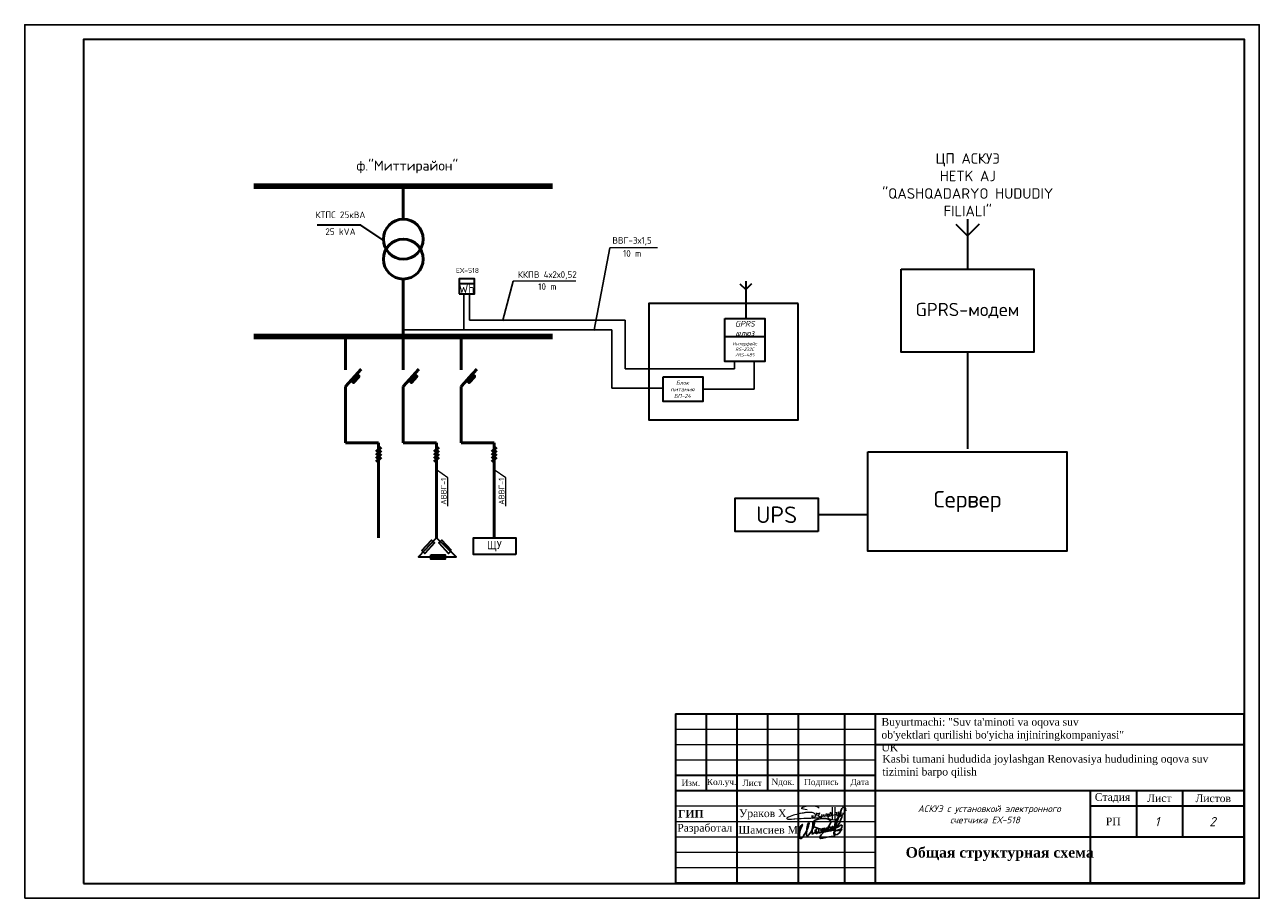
# Model space of a CAD drawing. Header units: metres. Extents: x 705573 to 711566, y 4301675 to 4311183.
# Tile 2 of 256: x 707042 to 707443, y 4301675 to 4301959. Entities that reach past the tile are written whole.
import ezdxf

# ---------------------------------------------------------------- set-up
doc = ezdxf.new("R2010")
doc.units = ezdxf.units.M
doc.header["$LTSCALE"] = 0.5
for name, color, linetype, lineweight in [('Графа', 7, 'Continuous', 30), ('Графа 20', 7, 'Continuous', 20), ('НАДПИСИ', 7, 'Continuous', 35), ('ПЛАН', 250, 'Continuous', 30), ('Слой размерная', 7, 'Continuous', 13), ('Формат', 7, 'Continuous', 25)]:
    doc.layers.add(name, color=color, linetype=linetype, lineweight=lineweight)
doc.layers.add('Таблицы', color=7, linetype='Continuous')
doc.layers.add('Титульный лист', color=7, linetype='Continuous')
doc.styles.add('Arial UPS', font='times.ttf', dxfattribs={"height": 2.5})
doc.styles.add('ISOCPEUR текстовый', font='isocpeur.ttf', dxfattribs={"width": 0.8, "oblique": 15})
doc.styles.add('M1', font='isocpeur.ttf')
doc.styles.get("Standard").update_dxf_attribs({"font": 'times.ttf'})
doc.styles.add('Style-RUSSIAN_1251 I 0.32289', font='isocpeui.ttf')
doc.styles.add('Times new roman', font='timesbd.ttf', dxfattribs={"height": 3})

# ---------------------------------------------------------------- blocks, each defined once
blk = doc.blocks.new('A$C194E077B')
at = {"color": 5, "lineweight": 20}
for points in [[(42, -99), (83, -76), (96, -68), (110, -53), (122, -42), (131, -27), (137, -5), (137, 22), (125, 42), (110, 57), (100, 67), (80, 78), (58, 91), (13, 103), (-19, 112), (-87, 112), (-127, 112), (-231, 105), (-249, 100), (-271, 100), (-317, 88), (-348, 80), (-409, 70), (-436, 66), (-497, 49), (-543, 37), (-617, 24), (-665, 5), (-728, -12), (-787, -37), (-841, -58), (-859, -64), (-880, -77), (-894, -91), (-904, -101), (-904, -112), (-894, -123), (-871, -130), (-840, -134), (-808, -134), (-760, -134), (-737, -134), (-654, -127), (-612, -124), (-491, -116), (-389, -109), (-287, -102), (-158, -97), (-39, -97), (85, -89), (174, -89), (222, -82), (269, -75), (318, -67), (369, -63), (369, -63)], [(-162, 200), (-240, 221), (-364, 241), (-364, 276), (-310, 307), (-248, 324), (-145, 351), (-37, 351), (76, 351), (195, 319), (266, 278)], [(0, 0), (0, -92)], [(41, 2), (41, -98)], [(203, -24), (196, 1), (191, 21), (185, 44), (185, 65), (176, 81), (169, 93), (189, 73), (200, 70), (220, 70), (242, 70), (259, 75), (272, 78), (279, 90), (279, 70), (274, 51), (262, 26), (252, 0), (252, -16), (261, -33), (282, -45), (303, -50), (329, -43), (347, -33), (361, -19), (368, -6), (371, 33), (368, -6), (372, -22), (382, -27), (392, -33), (406, -29), (418, -26), (433, -12), (438, -3), (438, 39), (438, -3), (453, -18), (464, -25), (477, -25), (504, -20), (521, -3), (528, 9), (524, 23), (522, 41), (522, 48), (526, 55), (535, 63), (549, 63), (569, 49), (579, 25), (585, 1), (580, -18), (565, -26), (549, -26), (531, -8), (528, 9)], [(835, 300), (835, -171), (799, -177), (729, -165), (620, -121), (593, -75), (602, -42), (665, -20), (730, 7), (798, 17), (885, 36), (885, 36), (905, 45)], [(593, 2), (615, 20), (621, 30), (635, 45), (637, 70), (635, 45), (635, 19), (646, 1), (664, -10), (680, -10), (701, 0), (705, 13), (705, 35), (699, 66), (686, 94), (680, 122)], [(682, 123), (691, 107), (705, 87), (717, 87)], [(748, 299), (746, -138)], [(898, 116), (898, 60), (906, 31), (917, -11)], [(910, 55), (903, 116)], [(952, -13), (967, 14), (978, 53), (978, 112), (973, 131)], [(962, 114), (967, 97), (978, 53), (987, 20), (1013, 5), (1032, 10), (1061, 39), (1076, 96), (1076, 123), (1074, 180)], [(1064, 182), (1056, 151), (1045, 113), (1045, 80), (1055, 46), (1070, 20), (1088, 9), (1109, 9), (1132, 31), (1138, 57), (1138, 93)]]:
    blk.add_lwpolyline(points, dxfattribs=at)
for centre, radius, start, end in [((681, 122), 1.13, 41.4, 190.5897), ((901, 116), 2.8, 15.3098, 164.5601), ((899, 54), 10.7, 301.2071, 10.1496), ((979, 116), 16.6, 111.912, 188.6151), ((1068, 178), 5.72, 18.1801, 138.9915), ((935, -4), 19.1, 202.8625, 330.9274)]:
    blk.add_arc(centre, radius, start, end, dxfattribs=at)
blk = doc.blocks.new('подпись')
at = {"color": 5, "lineweight": 25, "ltscale": 100}
for points in [[(0, 0), (-197, 126), (-197, 309), (-123, 591), (567, 1632), (953, 2109), (1273, 2414), (1527, 2589), (1215, 1792), (928, 1029), (653, 301), (452, -351), (337, -1266), (279, -1948), (312, -2490), (402, -2825), (550, -3092), (838, -3149), (1109, -3069), (1379, -2844), (1823, -2349), (2373, -1422), (2702, -820), (3274, 231), (3712, 1254), (3950, 2044), (4122, 2646), (4211, 2957), (4211, 3165), (4040, 3165), (3851, 2974), (3638, 2341), (3506, 1674), (3350, 976), (3274, 231), (3120, -1415), (3120, -1857), (3317, -2036), (3605, -2048), (3851, -1891), (4171, -1590), (4828, -736), (5198, -126), (5526, 553), (5978, 1354), (6150, 1952), (6273, 2417), (6429, 2974), (6479, 3340), (6421, 3531), (6214, 3468), (6044, 3207), (5855, 2707), (5740, 2219), (5543, 1396), (5452, 721), (5411, -824), (5461, -1293), (5617, -1293), (5822, -1224), (5929, -1113), (6273, -759), (6627, -458), (6988, -4), (7045, 320), (6939, 431), (6799, 332), (6709, 53), (6700, -324), (6717, -835), (6955, -991), (7218, -1090), (7530, -1056), (7694, -915), (7834, -793), (8039, -515), (8113, -294), (8146, 53), (8129, 576), (7965, 831), (7710, 907), (7407, 862), (7218, 698), (7054, 351), (7012, -4), (7054, -324), (7210, -671), (7456, -747), (7694, -660), (7883, -515), (8055, -370), (8146, -202), (8211, -4), (8129, 65), (7973, -160), (7990, -469), (8055, -770), (8417, -824), (8712, -759), (8967, -637), (9230, -458), (9509, -225), (9780, -15), (9977, 286), (10034, 629), (9977, 831), (9706, 907), (9468, 785), (9279, 553), (9098, 198), (9041, -149), (9090, -435), (9369, -602), (9706, -648), (9911, -480), (10174, -225), (10420, 42), (10510, 297), (10584, 698), (10568, 919), (10420, 1029), (10207, 976), (10010, 698), (9886, 419), (9854, 19), (9886, -271), (10108, -435), (10412, -458), (10855, -458), (11085, -347), (11274, -149), (11545, 88), (11791, 343), (11865, 530), (11800, 896), (11520, 1098), (11241, 1098), (11052, 907), (10962, 553), (11020, 187), (11274, -191), (11611, -271), (12013, -206), (12284, -46), (12596, 210), (12842, 507), (13056, 896), (13064, 1239), (12933, 1437), (12686, 1510), (12407, 1510), (12169, 1251), (12046, 946), (12071, 358), (12292, 92), (12686, -76), (13105, -8), (13524, 259), (13779, 480), (13959, 751), (13992, 1163), (14008, 1575), (13828, 1742), (13549, 1720), (13302, 1476), (13261, 1174), (13327, 717), (13639, 595), (14017, 648), (14362, 782), (14731, 961), (15125, 1228), (15511, 1540), (15955, 2143), (16685, 3313), (17038, 4339), (17548, 5552), (17580, 6032), (17392, 6143), (17194, 6143), (16833, 5990), (16193, 5479), (15462, 4778), (15068, 4042), (14772, 3424), (14616, 2547), (14575, 1575), (14534, -259), (14624, -1304), (14608, -1571), (14509, -1796), (14378, -1750), (14378, -1449), (14821, 583), (15035, 1498), (15240, 2360), (16053, 5014), (16858, 7447), (17203, 8388), (17548, 9017), (17942, 9475), (18172, 9647), (18574, 9475), (18829, 9334), (19058, 8846), (19149, 8160)], [(14813, -2173), (13228, -2295), (12276, -2455), (10970, -2715), (9780, -2959), (9016, -3058), (8614, -2879), (8515, -2555), (8819, -2032), (9180, -1590), (9599, -1129), (10954, 61), (11537, 782), (12276, 1910), (12785, 2795), (12982, 3378), (13007, 3779), (12842, 4164), (12440, 4484), (11980, 4724), (11052, 4945), (9525, 5029), (7850, 4785), (6725, 4362), (5978, 3759), (5699, 3115), (5715, 2555), (5855, 2131), (6339, 1670), (6963, 1285), (8031, 946), (9985, 480), (11405, 252), (12851, 210), (14312, 153), (14780, 175)], [(14756, 172), (16102, 122), (16866, 194), (17342, 294), (17531, 404), (17416, 522), (16973, 572), (16603, 553), (16119, 435), (15404, 153), (14945, -65), (14608, -267), (14370, -477), (14238, -785), (14206, -1216), (14353, -1502), (14977, -1605), (15593, -1453), (16004, -1266), (16423, -927), (16726, -557), (16907, -175), (17104, 362), (17285, 824), (17531, 1521), (17638, 2009), (17498, 2238), (17104, 2219), (16464, 1842), (15823, 1502), (15437, 1373), (15347, 1350), (15306, 1350)]]:
    blk.add_lwpolyline(points, dxfattribs=at)

msp = doc.modelspace()

# ---------------------------------------------------------------- hatches: boundary and pattern name
at = {"lineweight": 50}
for points in [[(707149.64, 4301845.46), (707150.44, 4301844.73), (707148.61, 4301842.74), (707147.82, 4301843.46)], [(707149.64, 4301845.46), (707150.44, 4301844.73), (707148.61, 4301842.74), (707147.82, 4301843.46)], [(707168.45, 4301845.46), (707169.25, 4301844.73), (707167.43, 4301842.74), (707166.63, 4301843.46)], [(707168.45, 4301845.46), (707169.25, 4301844.73), (707167.43, 4301842.74), (707166.63, 4301843.46)], [(707187.27, 4301845.46), (707188.06, 4301844.73), (707186.24, 4301842.74), (707185.44, 4301843.46)], [(707187.27, 4301845.46), (707188.06, 4301844.73), (707186.24, 4301842.74), (707185.44, 4301843.46)]]:
    msp.add_hatch(color=256, dxfattribs=at).paths.add_polyline_path(points)

# ---------------------------------------------------------------- linework, layer by layer
at = {"lineweight": 100}
for p, q in [((707116.22, 4301906.63), (707213.4, 4301906.63)), ((707116.22, 4301857.67), (707213.4, 4301857.67))]:
    msp.add_line(p, q, dxfattribs=at)
at = {"lineweight": 50}
for p, q in [((707164.81, 4301906.63), (707164.81, 4301895.83)), ((707164.81, 4301876.39), (707164.81, 4301857.75)), ((707145.99, 4301857.67), (707145.99, 4301847.86)), ((707145.99, 4301857.67), (707145.99, 4301847.33)), ((707145.99, 4301857.67), (707145.99, 4301846.87)), ((707145.99, 4301857.67), (707145.99, 4301847.79)), ((707145.99, 4301857.67), (707145.99, 4301847.33)), ((707145.99, 4301857.67), (707145.99, 4301846.87)), ((707164.81, 4301857.67), (707164.81, 4301847.86)), ((707164.81, 4301857.67), (707164.81, 4301847.33)), ((707164.81, 4301857.67), (707164.81, 4301846.87)), ((707164.81, 4301857.67), (707164.81, 4301847.79)), ((707164.81, 4301857.67), (707164.81, 4301847.33)), ((707164.81, 4301857.67), (707164.81, 4301846.87)), ((707183.62, 4301857.67), (707183.62, 4301847.86)), ((707183.62, 4301857.67), (707183.62, 4301847.33)), ((707183.62, 4301857.67), (707183.62, 4301846.87)), ((707183.62, 4301857.67), (707183.62, 4301847.79)), ((707183.62, 4301857.67), (707183.62, 4301847.33)), ((707183.62, 4301857.67), (707183.62, 4301846.87)), ((707151.1, 4301847.05), (707145.99, 4301841.47)), ((707151.1, 4301847.05), (707145.99, 4301841.47)), ((707169.91, 4301847.05), (707164.81, 4301841.47)), ((707169.91, 4301847.05), (707164.81, 4301841.47)), ((707188.73, 4301847.05), (707183.62, 4301841.47)), ((707188.73, 4301847.05), (707183.62, 4301841.47)), ((707145.99, 4301841.47), (707145.99, 4301833.92)), ((707164.81, 4301841.47), (707164.81, 4301833.92)), ((707183.62, 4301841.47), (707183.62, 4301833.92)), ((707145.99, 4301833.92), (707145.99, 4301823.12)), ((707164.81, 4301833.92), (707164.81, 4301823.12)), ((707183.62, 4301833.92), (707183.62, 4301823.12)), ((707145.99, 4301823.12), (707156.79, 4301823.12)), ((707156.03, 4301820.2), (707157.56, 4301821.72)), ((707156.03, 4301819.12), (707157.56, 4301820.64)), ((707156.79, 4301823.12), (707156.79, 4301792.22)), ((707164.81, 4301823.12), (707175.6, 4301823.12)), ((707174.84, 4301820.2), (707176.37, 4301821.72)), ((707174.84, 4301819.12), (707176.37, 4301820.64)), ((707175.6, 4301823.12), (707175.6, 4301792.22)), ((707183.62, 4301823.12), (707194.42, 4301823.12)), ((707193.65, 4301820.2), (707195.18, 4301821.72)), ((707193.65, 4301819.12), (707195.18, 4301820.64)), ((707194.42, 4301823.12), (707194.42, 4301792.22)), ((707156.03, 4301818.04), (707157.56, 4301819.56)), ((707156.03, 4301816.96), (707157.56, 4301818.48)), ((707174.84, 4301818.04), (707176.37, 4301819.56)), ((707174.84, 4301816.96), (707176.37, 4301818.48)), ((707193.65, 4301818.04), (707195.18, 4301819.56)), ((707193.65, 4301816.96), (707195.18, 4301818.48))]:
    msp.add_line(p, q, dxfattribs=at)
at = {"lineweight": 30}
for p, q in [((707151, 4301893.95), (707136.75, 4301893.95)), ((707158.23, 4301889.01), (707151, 4301893.95)), ((707344.55, 4301894.25), (707348.37, 4301890.43)), ((707348.37, 4301895.83), (707348.37, 4301879.63)), ((707352.19, 4301894.25), (707348.37, 4301890.43)), ((707164.81, 4301874.78), (707164.81, 4301863.98)), ((707187.83, 4301874.86), (707182.94, 4301874.86)), ((707274.31, 4301874.86), (707276.22, 4301872.95)), ((707276.22, 4301875.65), (707276.22, 4301863.54)), ((707278.13, 4301874.86), (707276.22, 4301872.95)), ((707348.37, 4301852.64), (707348.37, 4301821.17)), ((707315.97, 4301799.73), (707299.78, 4301799.73))]:
    msp.add_line(p, q, dxfattribs=at)
at = {"lineweight": 25}
for p, q in [((707232.01, 4301886.53), (707226.87, 4301859.87)), ((707200.52, 4301875.67), (707197.16, 4301863.05)), ((707184.49, 4301871.6), (707184.48, 4301859.87)), ((707186.34, 4301871.6), (707186.31, 4301863.04)), ((707186.31, 4301863.04), (707237.01, 4301863.06)), ((707197.37, 4301862.79), (707196.96, 4301863.28)), ((707237.01, 4301863.06), (707237.01, 4301847.23)), ((707164.81, 4301859.87), (707232.65, 4301859.87)), ((707223.93, 4301859.87), (707232.65, 4301859.87)), ((707227.09, 4301859.63), (707226.67, 4301860.12)), ((707232.65, 4301859.87), (707232.66, 4301840.85)), ((707272.59, 4301847.23), (707272.59, 4301849.62)), ((707278.99, 4301849.61), (707278.99, 4301840.58)), ((707237.01, 4301847.23), (707272.59, 4301847.23)), ((707232.66, 4301840.85), (707249.32, 4301840.85)), ((707262.28, 4301840.58), (707278.99, 4301840.58))]:
    msp.add_line(p, q, dxfattribs=at)
at = {"lineweight": 13}
for p, q in [((707247.53, 4301886.53), (707232.01, 4301886.53)), ((707220.97, 4301875.67), (707200.52, 4301875.67)), ((707179.34, 4301802.51), (707179.34, 4301811.69)), ((707198.15, 4301802.51), (707198.15, 4301811.69))]:
    msp.add_line(p, q, dxfattribs=at)
at = {"color": 0}
msp.add_lwpolyline([(707041.62, 4301675.01), (707443.34, 4301675.01), (707443.34, 4301959.09), (707041.62, 4301959.09), (707041.62, 4301675.01)], dxfattribs=at)
at = {"color": 0, "lineweight": 30}
msp.add_lwpolyline([(707060.75, 4301679.8), (707438.56, 4301679.8), (707438.56, 4301954.31), (707060.75, 4301954.31), (707060.75, 4301679.8)], dxfattribs=at)
at = {"lineweight": 30}
for points in [[(707326.77, 4301879.63), (707369.96, 4301879.63), (707369.96, 4301852.64), (707326.77, 4301852.64)], [(707182.94, 4301871.6), (707187.94, 4301871.6), (707187.94, 4301876.49), (707182.94, 4301876.49)], [(707293.33, 4301868.39), (707244.74, 4301868.39), (707244.74, 4301830.6), (707293.33, 4301830.6)], [(707269.45, 4301863.54), (707282.41, 4301863.54), (707282.41, 4301857.61), (707269.45, 4301857.61)], [(707269.45, 4301857.71), (707282.41, 4301857.71), (707282.41, 4301849.61), (707269.45, 4301849.61)], [(707249.32, 4301844.63), (707262.28, 4301844.63), (707262.28, 4301836.54), (707249.32, 4301836.54)], [(707315.97, 4301820.24), (707380.76, 4301820.24), (707380.76, 4301787.85), (707315.97, 4301787.85)], [(707299.78, 4301794.33), (707272.78, 4301794.33), (707272.78, 4301805.13), (707299.78, 4301805.13)], [(707201.48, 4301786.82), (707187.6, 4301786.82), (707187.6, 4301792.22), (707201.48, 4301792.22)]]:
    msp.add_lwpolyline(points, close=True, dxfattribs=at)
at = {"lineweight": 50}
for points in [[(707149.64, 4301845.46), (707150.44, 4301844.73), (707148.61, 4301842.74), (707147.82, 4301843.46)], [(707149.64, 4301845.46), (707150.44, 4301844.73), (707148.61, 4301842.74), (707147.82, 4301843.46)], [(707168.45, 4301845.46), (707169.25, 4301844.73), (707167.43, 4301842.74), (707166.63, 4301843.46)], [(707168.45, 4301845.46), (707169.25, 4301844.73), (707167.43, 4301842.74), (707166.63, 4301843.46)], [(707187.27, 4301845.46), (707188.06, 4301844.73), (707186.24, 4301842.74), (707185.44, 4301843.46)], [(707187.27, 4301845.46), (707188.06, 4301844.73), (707186.24, 4301842.74), (707185.44, 4301843.46)]]:
    msp.add_lwpolyline(points, close=True, dxfattribs=at)
at = {"lineweight": 13}
for points in [[(707179.34, 4301811.69), (707175.59, 4301814.3)], [(707198.15, 4301811.69), (707194.4, 4301814.3)]]:
    msp.add_lwpolyline(points, dxfattribs=at)
at = {"color": 7, "lineweight": 30, "ltscale": 30}
msp.add_lwpolyline([(707175.6, 4301792.22), (707169.8, 4301786.01), (707182, 4301786.01), (707175.6, 4301792.22)], dxfattribs=at)
for points in [[(707170.83, 4301788.1), (707173.99, 4301791.47), (707174.97, 4301790.55), (707171.81, 4301787.18)], [(707180.54, 4301788.1), (707177.38, 4301791.47), (707176.39, 4301790.55), (707179.55, 4301787.18)], [(707173.79, 4301786.69), (707178.42, 4301786.69), (707178.42, 4301785.34), (707173.79, 4301785.34)]]:
    msp.add_lwpolyline(points, close=True, dxfattribs=at)
at = {"lineweight": 50}
for centre in [(707164.81, 4301889.35), (707164.81, 4301882.87)]:
    msp.add_circle(centre, 6.48, dxfattribs=at)
at = {"layer": 'Графа'}
for p, q in [((707253.33, 4301735.03), (707438.33, 4301735.03)), ((707253.33, 4301735.03), (707253.33, 4301680.03)), ((707263.33, 4301735.03), (707263.33, 4301710.03)), ((707273.33, 4301735.03), (707273.33, 4301680.03)), ((707283.33, 4301735.03), (707283.33, 4301710.03)), ((707293.33, 4301735.03), (707293.33, 4301680.03)), ((707308.33, 4301735.03), (707308.33, 4301680.03)), ((707318.33, 4301735.03), (707318.33, 4301680.03)), ((707438.33, 4301735.03), (707438.33, 4301680.03)), ((707318.33, 4301725.03), (707438.33, 4301725.03)), ((707253.33, 4301715.03), (707318.33, 4301715.03)), ((707253.33, 4301710.03), (707438.33, 4301710.03)), ((707388.33, 4301710.03), (707388.33, 4301680.03)), ((707403.33, 4301710.03), (707403.33, 4301695.03)), ((707418.33, 4301710.03), (707418.33, 4301695.03)), ((707388.33, 4301705.03), (707438.33, 4301705.03)), ((707318.33, 4301695.03), (707438.33, 4301695.03)), ((707253.33, 4301680.03), (707438.33, 4301680.03))]:
    msp.add_line(p, q, dxfattribs=at)
at = {"layer": 'Графа 20'}
for p, q in [((707253.33, 4301730.03), (707318.33, 4301730.03)), ((707253.33, 4301725.03), (707318.33, 4301725.03)), ((707253.33, 4301720.03), (707318.33, 4301720.03)), ((707253.33, 4301705.03), (707318.33, 4301705.03)), ((707253.33, 4301700.03), (707318.33, 4301700.03)), ((707253.33, 4301695.03), (707318.33, 4301695.03)), ((707253.33, 4301690.03), (707318.33, 4301690.03)), ((707253.33, 4301685.03), (707318.33, 4301685.03))]:
    msp.add_line(p, q, dxfattribs=at)

# ---------------------------------------------------------------- block references
at = {"color": 7, "lineweight": 30, "xscale": 0.008941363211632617, "yscale": 0.008941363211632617, "zscale": 0.008941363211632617}
msp.add_blockref('A$C194E077B', (707297.71, 4301701.96), dxfattribs=at)
at = {"color": 0, "linetype": 'ByBlock', "lineweight": 25, "xscale": 0.0008018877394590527, "yscale": 0.0008018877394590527, "zscale": 0.0008018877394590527}
msp.add_blockref('подпись', (707293.46, 4301696.96), dxfattribs=at)

# ---------------------------------------------------------------- texts
at = {"linetype": 'ByBlock', "lineweight": 50, "style": 'Style-RUSSIAN_1251 I 0.32289'}
for s, p in [('1', (707409.3, 4301698.44)), ('2', (707427.09, 4301698.44))]:
    msp.add_text(s, height=3, dxfattribs=at).set_placement(p)
at = {"lineweight": 30, "attachment_point": 5, "style": 'M1'}
for s, width, gutter_width, insert, char_height in [('ЦП АСКУЭ \\PHETK AJ \\P"QASHQADARYO HUDUDIY FILIALI" ', 62.7134, 35.89, (707348.47, 4301907.05), 3.4161), ('\\A1;{\\C0;\\P\\A0;ф."Миттирайон" }', 121.2045, 45.38, (707166.12, 4301915.53), 3.2393), ('КТПС 25кВА', 36.6638, 45.38, (707144.37, 4301897.26), 2.16), ('25 kVA', 21.0015, 45.38, (707144.37, 4301891.79), 2.16), ('ВВГ-3х1,5', 21.0015, 45.38, (707239.25, 4301888.69), 2.16), ('10 m', 21.0015, 45.38, (707239.25, 4301884.73), 2.16), ('ККПВ 4х2х0,52', 21.0015, 45.38, (707211.67, 4301877.59), 2.1595), ('Wh', 8.6382, 620.87, (707185.44, 4301873.23), 2.716), ('10 m', 21.0015, 45.38, (707211.67, 4301873.94), 2.16), ('GPRS-модем', 64.7862, 45.38, (707348.37, 4301866.13), 4.319), ('{\\fISOCPEUR|b1|i1|c204|p34;GPRS\\Pшлюз}', 64.7862, 45.38, (707275.93, 4301860.31), 1.8356), ('\\pxt42;{\\fISOCPEUR|b1|i1|c204|p34;Интерфейс\\P\\ptz;RS-232C\\P/RS-485}', 12.1478, 45.38, (707275.91, 4301853.54), 1.0798), ('{\\fISOCPEUR|b1|i1|c204|p34;Блок\\Pпитания\\PБП-24}', 11.9381, 45.38, (707255.64, 4301840.52), 1.2957), ('Сервер', 64.7862, 45.38, (707348.37, 4301804.05), 5.399), ('UPS', 26.9943, 45.38, (707286.28, 4301799.73), 5.399), ('ЩУ', 26.9943, 45.38, (707194.44, 4301789.52), 2.699)]:
    msp.add_mtext_dynamic_manual_height_columns(s, width=width, gutter_width=gutter_width, heights=[0], dxfattribs=dict(at, insert=insert, char_height=char_height))
at = {"lineweight": 30, "insert": (707185.7, 4301879.17), "char_height": 1.62, "width": 22.2647, "attachment_point": 5, "style": 'M1'}
msp.add_mtext('ЕХ-518', dxfattribs=at)
at = {"lineweight": 30, "char_height": 1.836, "attachment_point": 5, "rotation": 90, "style": 'M1'}
for insert in [(707177.96, 4301807.37), (707196.78, 4301807.37)]:
    msp.add_mtext_dynamic_manual_height_columns('АВВГ-1', width=21.0015, gutter_width=45.38, heights=[0], dxfattribs=dict(at, insert=insert))
at = {"layer": 'НАДПИСИ', "color": 0, "linetype": 'ByBlock', "lineweight": 50, "style": 'Times new roman'}
msp.add_text('Общая структурная схема', height=3.3874, dxfattribs=at).set_placement((707328.27, 4301688.24))
at = {"layer": 'ПЛАН', "color": 18, "lineweight": 9, "true_color": 0x000000, "insert": (707254.23, 4301703.75), "char_height": 2.5, "width": 7.3567, "attachment_point": 1, "line_spacing_factor": 0.6, "style": 'Times new roman'}
msp.add_mtext('ГИП', dxfattribs=at)
at = {"layer": 'Слой размерная', "color": 7, "lineweight": 20, "attachment_point": 5}
for s, insert, char_height, width in [('{\\fTimes New Roman|b0|i0|c204|p18;Изм.}', (707258.37, 4301712.53), 2, 10.0865), ('{\\fTimes New Roman|b0|i0|c204|p18;Кол.уч.}', (707268.37, 4301712.53), 2, 9.9135), ('{\\fTimes New Roman|b0|i0|c204|p18;Лист}', (707278.33, 4301712.53), 2, 10), ('{\\fTimes New Roman|b0|i0|c0|p18;N\\fTimes New Roman|b0|i0|c204|p18;док.}', (707288.33, 4301712.57), 2, 10), ('{\\fTimes New Roman|b0|i0|c204|p18;Подпись}', (707300.83, 4301712.53), 2, 15), ('{\\fTimes New Roman|b0|i0|c204|p18;Дата}', (707313.33, 4301712.53), 2, 10), ('{\\fTimes New Roman|b0|i0|c204|p18;РП}', (707395.81, 4301700.03, -293.72), 2.5, 20)]:
    msp.add_mtext(s, dxfattribs=dict(at, insert=insert, char_height=char_height, width=width))
at = {"layer": 'Слой размерная', "color": 7, "linetype": 'Continuous', "lineweight": 20, "char_height": 2.5, "attachment_point": 5}
for s, insert, width in [('{\\fTimes New Roman|b0|i0|c204|p18;Стадия}', (707395.58, 4301707.58, -293.72), 20), ('{\\fTimes New Roman|b0|i0|c204|p18;Лист}', (707410.83, 4301707.58, -293.72), 15), ('{\\fTimes New Roman|b0|i0|c204|p18;Листов}', (707428.33, 4301707.53, -293.72), 20)]:
    msp.add_mtext(s, dxfattribs=dict(at, insert=insert, width=width))
at = {"layer": 'Таблицы', "ltscale": 0.6, "insert": (707354.07, 4301702.31), "char_height": 2.2, "width": 68.985, "attachment_point": 5, "style": 'ISOCPEUR текстовый'}
msp.add_mtext('{\\fISOCPEUR|b0|i1|c204|p34;\\Q0;\\W1;\\C0;  АСКУЭ с установкой электронного\\Pсчетчика \\C7;ЕХ-518\\C0;  }', dxfattribs=at)
at = {"layer": 'Титульный лист', "linetype": 'Continuous', "ltscale": 1000, "char_height": 2.5, "attachment_point": 1, "style": 'Arial UPS'}
for s, insert, width in [('\\pxql;{\\C7;Buyurtmachi: "Suv ta\'minoti va oqova suv ob\'yektlari qurilishi bo\'yicha injiniringkompaniyasi" UK}', (707320.39, 4301733.63), 80.0407), ('\\pxql;{\\H1.00436x;\\C7;Kasbi tumani hududida joylashgan Renovasiya hududining oqova suv\\Ptizimini barpo\\C256; qilish}', (707320.69, 4301721.64), 134.0404)]:
    msp.add_mtext(s, dxfattribs=dict(at, insert=insert, width=width))
at = {"layer": 'Формат', "color": 7, "ltscale": 100, "char_height": 2.5, "width": 20, "attachment_point": 5}
for s, insert in [('Ураков Х', (707281.78, 4301702.26)), ('Разработал', (707262.89, 4301697.54)), ('Шамсиев М', (707283.53, 4301697.26))]:
    msp.add_mtext(s, dxfattribs=dict(at, insert=insert))

doc.saveas('drawing.dxf')
